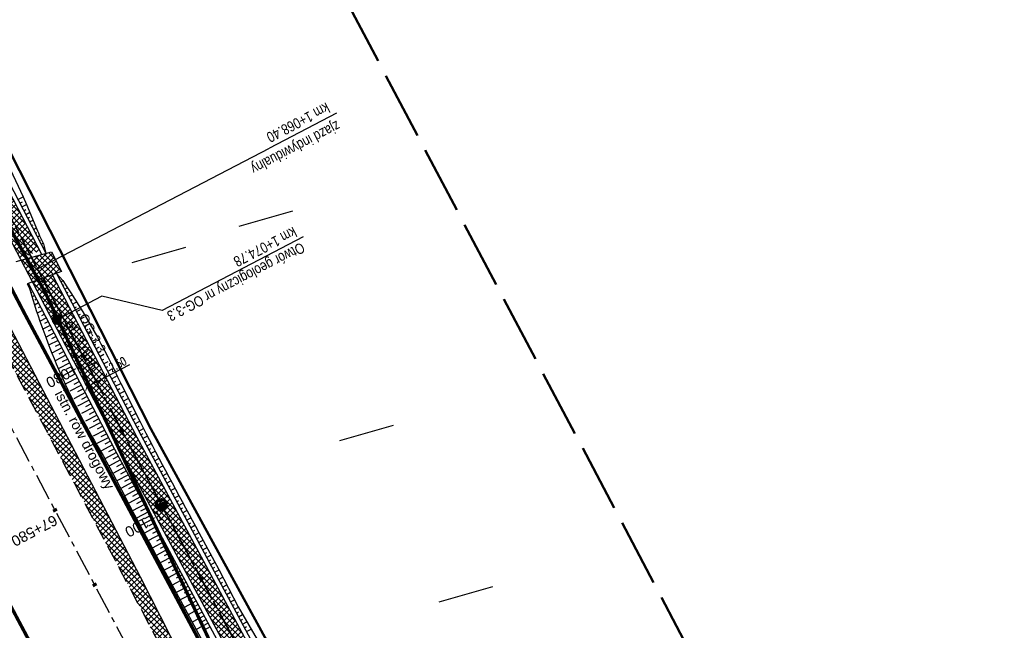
# Model space of a CAD drawing. Header units: metres. Extents: x 7529615 to 7533751, y 5721195 to 5727898.
# Tile 116 of 138: x 7530215 to 7530332, y 5726811 to 5726883. Entities that reach past the tile are written whole.
import ezdxf

# ---------------------------------------------------------------- set-up
doc = ezdxf.new("R2010")
doc.units = ezdxf.units.M
doc.header["$PDMODE"] = 1
doc.header["$PDSIZE"] = 0.3
for name, pattern in [('CENTER', [50.8, 31.75, -6.35, 6.35, -6.35]), ('CENTER2', [28.575, 19.05, -3.175, 3.175, -3.175]), ('HIDDEN', [9.525, 6.35, -3.175]), ('L_0_09', [2.5, 2, -0.5])]:
    doc.linetypes.add(name, pattern=pattern)
for name, color, linetype in [('C-DROGI-SYTUACJA-ETYKIETY', 7, 'Continuous'), ('D-hatch-pobocza', 131, 'Continuous'), ('D-hatch-zjazdy-BA', 244, 'Continuous'), ('D-otw-geotechniczne', 4, 'Continuous'), ('D-pobocza', 60, 'Continuous'), ('D-rowy', 160, 'Continuous'), ('D-skarpa', 2, 'Continuous'), ('D-skarpa-kreskowanie', 2, 'Continuous'), ('D-wymiary', 1, 'Continuous')]:
    doc.layers.add(name, color=color, linetype=linetype)
for name, color, linetype, lineweight, true_color in [('D-hatch-ciag-pieszo-rowerowy', 7, 'Continuous', 13, 0xff9f80), ('D-linia-podzialowa-ZRID', 7, 'Continuous', 50, 0x40ff00), ('D-podzialy-dzialek-etap-III', 7, 'Continuous', 30, 0xff0040), ('zakres-mdcp', 7, 'L_0_09', 50, 0xff05ff)]:
    doc.layers.add(name, color=color, linetype=linetype, lineweight=lineweight, true_color=true_color)
for name, color, linetype, lineweight in [('D-krawędzie', 3, 'Continuous', 30), ('D-obrzeża', 2, 'Continuous', 30), ('D-opisy', 2, 'Continuous', 30), ('D-otw-geotechniczne-opis', 7, 'Continuous', 30), ('D-oś', 2, 'CENTER', 30), ('D-pas-drogowy', 7, 'HIDDEN', 50), ('D-zjazdy', 202, 'Continuous', 30), ('D-zjazdy-opis', 202, 'Continuous', 30)]:
    doc.layers.add(name, color=color, linetype=linetype, lineweight=lineweight)
doc.layers.add('poprzeczki', color=7, linetype='Continuous', true_color=0x0000c7)
doc.styles.add('2mm08', font='arial.ttf', dxfattribs={"width": 0.8})
doc.styles.add('ARIAL', font='arial.ttf', dxfattribs={"height": 1})
doc.styles.add('DIMTEXT', font='simplex.shx', dxfattribs={"width": 0.7})
doc.styles.get("Standard").update_dxf_attribs({"font": 'arial.ttf'})
doc.dimstyles.new('500', dxfattribs={"dimtxt": 1, "dimasz": 0.7, "dimexe": 0.2, "dimexo": 0.5, "dimgap": 0.2, "dimtad": 1, "dimrnd": 0.005, "dimzin": 0, "dimdsep": 46, "dimtxsty": 'DIMTEXT', "dimblk": 'ARCHTICK', "dimcen": 0, "dimclrd": 256, "dimclre": 256, "dimclrt": 2, "dimadec": 5, "dimazin": 0, "dimtfac": 1, "dimtofl": 0, "dimtmove": 0, "dimatfit": 3, "dimfxl": 1, "dimtolj": 1, "dimtzin": 0, "dimlwd": -1, "dimlwe": -1, "dimarcsym": 0})
pattern_1 = [(45, (0.87658, 0.48407), (-0.33675960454, 0.33675960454), []), (135, (0.87658, 0.48407), (-0.33675960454, -0.33675960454), [])]

# ---------------------------------------------------------------- blocks, each defined once
blk = doc.blocks.new('AeccTickLine')
at = {"color": 0, "linetype": 'ByBlock', "lineweight": -2}
blk.add_line((0, 1), (0, -1), dxfattribs=at)
blk = doc.blocks.new('_ArchTick')
at = {"color": 0, "linetype": 'ByBlock', "const_width": 0.15}
blk.add_lwpolyline([(-0.5, -0.5), (0.5, 0.5)], dxfattribs=at)
blk = doc.blocks.new('*D107')
at = {"layer": 'D-wymiary', "linetype": 'ByBlock', "transparency": 16777216}
for p, q in [((7530225.26, 5726840.66), (7530228.13, 5726842.16)), ((7530223.04, 5726839.51), (7530225.26, 5726840.66)), ((7530225.03, 5726841.11), (7530225.17, 5726840.84)), ((7530222.81, 5726839.95), (7530222.95, 5726839.69))]:
    blk.add_line(p, q, dxfattribs=at)
at = {"layer": 'Defpoints', "color": 0, "linetype": 'ByBlock', "lineweight": 30, "transparency": 16777216}
for p in [(7530225.26, 5726840.66), (7530225.26, 5726840.66), (7530223.04, 5726839.51)]:
    blk.add_point(p, dxfattribs=at)
at = {"layer": 'D-wymiary', "linetype": 'ByBlock', "transparency": 16777216, "xscale": 0.6999999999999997, "yscale": 0.6999999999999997, "zscale": 0.6999999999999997}
for p, rotation in [((7530225.26, 5726840.66), 27.51282421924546), ((7530223.04, 5726839.51), 207.5128242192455)]:
    blk.add_blockref('_ArchTick', p, dxfattribs=dict(at, rotation=rotation))
at = {"layer": 'D-wymiary', "color": 2, "linetype": 'ByBlock', "transparency": 16777216, "insert": (7530226.68, 5726842.19), "char_height": 1, "attachment_point": 5, "rotation": 27.5128, "style": 'DIMTEXT'}
blk.add_mtext('\\A1;2.50', dxfattribs=at)
blk = doc.blocks.new('kilometraz')
at = {"linetype": 'ByBlock', "lineweight": -2}
blk.add_hatch(color=0, dxfattribs=at).paths.add_polyline_path([(0, -0.28125, 0.41421356), (0.28125, 0, 0.41421356), (0, 0.28125)])
at = {"color": 0, "linetype": 'ByBlock', "lineweight": -2}
blk.add_line((0, 0.28125), (0, -0.28125), dxfattribs=at)
blk.add_circle((0, 0), 0.28125, dxfattribs=at)
blk = doc.blocks.new('otwor')
at = {"layer": 'D-otw-geotechniczne', "lineweight": 25}
h = blk.add_hatch(color=256, dxfattribs=at)
edge = h.paths.add_edge_path()
edge.add_arc((0, 0), 1.16, 0, 360)
blk.add_circle((0, 0), 1.16, dxfattribs=at)

msp = doc.modelspace()

# ---------------------------------------------------------------- hatches: boundary and pattern name
at = {"layer": 'D-hatch-ciag-pieszo-rowerowy'}
h = msp.add_hatch(dxfattribs=at)
h.set_pattern_fill('ANSI37', color=256, scale=0.15, style=0)
h.set_pattern_definition(pattern_1)
h.paths.add_polyline_path([(7530123.559, 5727032.047), (7530121.363, 5727030.852), (7530132.878, 5727009.502), (7530158.916, 5726960.858), (7530182.683, 5726916.746), (7530203.558, 5726876.949), (7530215.075, 5726854.837), (7530217.477, 5726855.639), (7530205.774, 5726878.107), (7530184.89, 5726917.92), (7530161.118, 5726962.041), (7530135.081, 5727010.685)])
h = msp.add_hatch(dxfattribs=at)
h.set_pattern_fill('ANSI37', color=256, scale=0.15, style=0)
h.set_pattern_definition(pattern_1)
h.paths.add_polyline_path([(7530218.952, 5726852.807), (7530216.575, 5726851.959), (7530226.804, 5726832.32), (7530255.071, 5726779.69), (7530257.273, 5726780.873), (7530229.014, 5726833.489)])
at = {"layer": 'D-hatch-pobocza'}
h = msp.add_hatch(dxfattribs=at)
h.set_pattern_fill('ANSI37', color=256, scale=0.15, style=0)
h.set_pattern_definition([(45, (0, 0), (-0.33675960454, 0.33675960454), []), (135, (0, 0), (-0.33675960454, -0.33675960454), [])])
h.paths.add_polyline_path([(7530229.37, 5726816.95), (7530212.464, 5726849.277), (7530211.151, 5726847.666), (7530247.82, 5726778.438), (7530251.181, 5726772.19), (7530252.58, 5726772.943), (7530252.44, 5726773.19), (7530240.1, 5726795.81)])
at = {"layer": 'D-hatch-zjazdy-BA'}
h = msp.add_hatch(dxfattribs=at)
h.set_pattern_fill('ANSI37', color=256, scale=0.15, style=0)
h.set_pattern_definition(pattern_1)
h.paths.add_polyline_path([(7530218.819, 5726855.542), (7530215.223, 5726854.554), (7530216.575, 5726851.959), (7530220.029, 5726853.192)])

# ---------------------------------------------------------------- linework, layer by layer
at = {"layer": 'D-krawędzie', "linetype": 'HIDDEN', "ltscale": 0.3}
msp.add_lwpolyline([(7530204.081, 5726861.013), (7530247.82, 5726778.438), (7530252.22, 5726770.26), (7530259.735, 5726756.9), (7530263.782, 5726749.287), (7530270.196, 5726737.096), (7530272.433, 5726732.819), (7530276.009, 5726725.598), (7530279.7, 5726718.02), (7530284.501, 5726708.94), (7530291.376, 5726695.94), (7530296.046, 5726687.107), (7530304.464, 5726671.187), (7530316.604, 5726648.181), (7530333.058, 5726617.014), (7530350.004, 5726585.006)], dxfattribs=at)
at = {"layer": 'D-linia-podzialowa-ZRID', "color": 12, "ltscale": 15, "true_color": 0xc70000}
msp.add_lwpolyline([(7530207.821, 5726879.335), (7530230.626, 5726834.519), (7530262.288, 5726776.618), (7530277.51, 5726760.213), (7530286.037, 5726744.107), (7530288.097, 5726735.884), (7530290.394, 5726725.047), (7530296.177, 5726713.583), (7530302.726, 5726701.182), (7530325.685, 5726657.466), (7530343.244, 5726623.649), (7530360.23, 5726591.747)], dxfattribs=at)
at = {"layer": 'D-obrzeża'}
for points in [[(7530255.071, 5726779.69), (7530226.804, 5726832.32), (7530203.558, 5726876.949), (7530182.683, 5726916.746), (7530158.916, 5726960.858), (7530132.878, 5727009.502), (7530118.344, 5727036.45), (7530087.65, 5727092.412), (7530086.699, 5727094.242), (7530065.478, 5727135.027), (7530047.847, 5727168.299), (7530029.507, 5727202.986), (7530013.813, 5727232.534), (7529993.681, 5727270.865)], [(7530217.689, 5726855.232), (7530205.774, 5726878.107), (7530184.89, 5726917.92), (7530161.118, 5726962.041), (7530135.081, 5727010.685), (7530120.54, 5727037.644), (7530099.718, 5727075.608)], [(7530257.273, 5726780.873), (7530229.014, 5726833.489), (7530218.952, 5726852.807)]]:
    msp.add_lwpolyline(points, dxfattribs=at)
at = {"layer": 'D-otw-geotechniczne-opis', "linetype": 'ByBlock', "lineweight": 30}
msp.add_lwpolyline([(7530248.7, 5726857.312), (7530231.957, 5726848.591), (7530224.792, 5726850.261), (7530219.452, 5726847.479)], dxfattribs=at)
at = {"layer": 'D-oś', "ltscale": 0.03}
msp.add_lwpolyline([(7529994.785, 5727271.452), (7530014.919, 5727233.118), (7530030.611, 5727203.571), (7530048.952, 5727168.884), (7530066.584, 5727135.609), (7530088.792, 5727092.929), (7530119.442, 5727037.047), (7530133.98, 5727010.094), (7530160.017, 5726961.45), (7530183.787, 5726917.333), (7530204.666, 5726877.528), (7530227.909, 5726832.904), (7530259.102, 5726774.826, 0.063585), (7530264.989, 5726766.578), (7530268.47, 5726762.818, -0.065084), (7530272.969, 5726756.475), (7530281.424, 5726740.504, -0.065084), (7530284.142, 5726733.217), (7530284.891, 5726729.972, 0.0644627), (7530289.362, 5726717.937), (7530322.484, 5726654.998)], format="xyb", dxfattribs=at)
at = {"layer": 'D-oś', "linetype": 'CENTER2', "lineweight": 35, "ltscale": 0.2}
msp.add_lwpolyline([(7530204.666, 5726877.528), (7530227.909, 5726832.904), (7530259.102, 5726774.826, 0.063585), (7530264.989, 5726766.578), (7530268.47, 5726762.818, -0.065084), (7530272.969, 5726756.475), (7530281.424, 5726740.504, -0.065084), (7530284.142, 5726733.217), (7530284.891, 5726729.972, 0.0644627), (7530289.362, 5726717.937), (7530322.484, 5726654.998), (7530339.922, 5726621.886), (7530356.842, 5726589.483)], format="xyb", dxfattribs=at)
at = {"layer": 'D-oś', "ltscale": 0.1}
msp.add_lwpolyline([(7530329.964, 5726615.378), (7530313.508, 5726646.548), (7530301.37, 5726669.551), (7530292.952, 5726685.471), (7530288.281, 5726694.304), (7530281.407, 5726707.304), (7530276.579, 5726716.435), (7530272.867, 5726724.055), (7530269.314, 5726731.231), (7530267.097, 5726735.47), (7530260.688, 5726747.65), (7530256.664, 5726755.22), (7530249.153, 5726768.573), (7530244.732, 5726776.79), (7530200.988, 5726859.376)], dxfattribs=at)
at = {"layer": 'D-pas-drogowy', "ltscale": 0.2, "flags": 128}
msp.add_lwpolyline([(7531633.019, 5724182.834, 0.4, 0.4, 0), (7531617.559, 5724211.608, 0.4, 0.4, 0), (7531566.784, 5724302.736, 0.4, 0.4, 0), (7531538.419, 5724356.47, 0.4, 0.4, 0), (7531526.32, 5724379.39, 0.4, 0.4, 0), (7531516.102, 5724393.607, 0.4, 0.4, 0.0014851), (7531513.78, 5724396.838, 0.4, 0.4, 0), (7531501.87, 5724413.41, 0.4, 0.4, 0), (7531474.926, 5724464.508, 0.4, 0.4, 0), (7531446.2, 5724518.992, 0.4, 0.4, 0), (7531424.962, 5724559.262, 0.4, 0.4, 0), (7531398.444, 5724609.566, 0.4, 0.4, 0), (7531379.647, 5724645.216, 0.4, 0.4, 0), (7531365.23, 5724672.56, 0.4, 0.4, 0), (7531341.306, 5724717.915, 0.4, 0.4, 0), (7531312.9, 5724771.789, 0.4, 0.4, 0), (7531292.591, 5724810.307, 0.4, 0.4, 0), (7531259.392, 5724873.271, 0.4, 0.4, 0), (7531233.74, 5724921.923, 0.4, 0.4, 0), (7531203.073, 5724980.092, 0.4, 0.4, 0), (7531173.471, 5725036.225, 0.4, 0.4, 0), (7531168.27, 5725046.09, 0.4, 0.4, 0), (7531172.29, 5725062.58, 0.4, 0.4, 0), (7531166.31, 5725074.58, 0.4, 0.4, 0), (7531150.32, 5725079.6, 0.4, 0.4, 0), (7531141.5, 5725096.43, 0.4, 0.4, 0), (7531109.312, 5725157.814, 0.4, 0.4, 0), (7531086.641, 5725201.048, 0.4, 0.4, 0), (7531059.198, 5725253.384, 0.4, 0.4, 0), (7531028.207, 5725312.489, 0.4, 0.4, 0), (7530999.105, 5725367.99, 0.4, 0.4, 0), (7530956.248, 5725449.725, 0.4, 0.4, 0), (7530924.398, 5725510.464, 0.4, 0.4, 0), (7530897.51, 5725561.74, 0.4, 0.4, 0), (7530894.46, 5725566.14, 0.4, 0.4, 0), (7530892.16, 5725570.49, 0.4, 0.4, 0), (7530869.363, 5725613.307, 0.4, 0.4, 0), (7530861.694, 5725627.705, 0.4, 0.4, 0), (7530852.74, 5725644.52, 0.4, 0.4, 0), (7530831.51, 5725684.2, 0.4, 0.4, 0), (7530811.13, 5725722.52, 0.4, 0.4, 0), (7530792.348, 5725757.941, 0.4, 0.4, 0), (7530768.03, 5725803.8, 0.4, 0.4, 0), (7530748.769, 5725840.179, 0.4, 0.4, 0), (7530727.7, 5725879.97, 0.4, 0.4, 0), (7530712.098, 5725909.545, 0.4, 0.4, 0), (7530693.644, 5725944.645, 0.4, 0.4, 0), (7530665.702, 5725997.539, 0.4, 0.4, 0), (7530641.76, 5726042.88, 0.4, 0.4, 0), (7530616.5, 5726091.48, 0.4, 0.4, 0), (7530604.628, 5726114.32, 0.4, 0.4, -0.0077628), (7530602.5, 5726118.43, 0.4, 0.4, 0), (7530603.992, 5726123.395, 0.4, 0.4, 0), (7530606.53, 5726131.84, 0.4, 0.4, 0), (7530603.27, 5726136.83, 0.4, 0.4, 0), (7530593.776, 5726151.369, 0.4, 0.4, 0), (7530590.203, 5726156.84, 0.4, 0.4, 0), (7530583.3, 5726167.41, 0.4, 0.4, 0), (7530580.578, 5726170.428, 0.4, 0.4, 0), (7530575.85, 5726175.67, 0.4, 0.4, 0), (7530569.01, 5726186.66, 0.4, 0.4, 0), (7530562.555, 5726199.189, 0.4, 0.4, 0), (7530555.67, 5726211.39, 0.4, 0.4, 0), (7530548.29, 5726224.23, 0.4, 0.4, 0), (7530540.58, 5726237.71, 0.4, 0.4, 0), (7530532.68, 5726252.65, 0.4, 0.4, 0), (7530524.06, 5726269.35, 0.4, 0.4, 0), (7530502.82, 5726309.91, 0.4, 0.4, 0), (7530488.83, 5726336.63, 0.4, 0.4, 0), (7530466.03, 5726380.16, 0.4, 0.4, 0), (7530438.47, 5726432.77, 0.4, 0.4, 0), (7530424.53, 5726459.09, 0.4, 0.4, 0), (7530401.63, 5726502.97, 0.4, 0.4, 0), (7530383.38, 5726538.06, 0.4, 0.4, 0), (7530353.97, 5726593.52, 0.4, 0.4, 0), (7530338.47, 5726622.74, 0.4, 0.4, 0), (7530322.01, 5726653.88, 0.4, 0.4, 0), (7530297.54, 5726700.33, 0.4, 0.4, 0), (7530287.38, 5726719.6, 0.4, 0.4, 0), (7530285.95, 5726722.316, 0.4, 0.4, 0), (7530280.26, 5726733.12, 0.4, 0.4, 0), (7530266.73, 5726758.74, 0.4, 0.4, 0), (7530260.42, 5726770.47, 0.4, 0.4, 0), (7530253.25, 5726783.82, 0.4, 0.4, 0), (7530244.95, 5726799.33, 0.4, 0.4, 0), (7530239.39, 5726808.49, 0.4, 0.4, 0), (7530238.29, 5726807.9, 0.4, 0.4, 0), (7530218.11, 5726850.67, 0.4, 0.4, 0), (7530175.907, 5726928.168, 0.4, 0.4, 0), (7530096.68, 5727076.15, 0.4, 0.4, 0), (7530094.68, 5727079.89, 0.4, 0.4, 0), (7530064.597, 5727135.523, 0.4, 0.4, 0), (7530046.731, 5727168.892, 0.4, 0.4, 0), (7530025.803, 5727208.461, 0.4, 0.4, 0), (7530012.847, 5727232.979, 0.4, 0.4, 0), (7529994.15, 5727268.45, 0.4, 0.4, 0), (7529981.671, 5727291.93, 0.4, 0.4, 0), (7529949.89, 5727351.73, 0.4, 0.4, 0), (7529924.75, 5727399.03, 0.4, 0.4, 0), (7529915.516, 5727417.1, 0.4, 0.4, 0), (7529885.83, 5727475.19, 0.4, 0.4, 0), (7529862.56, 5727519.97, 0.4, 0.4, 0), (7529852.985, 5727538.191, 0.4, 0.4, 0), (7529836.513, 5727569.511, 0.4, 0.4, 0), (7529815.369, 5727609.141, 0.4, 0.4, 0), (7529792.795, 5727651.247, 0.4, 0.4, 0), (7529774.199, 5727685.858, 0.4, 0.4, 0), (7529746.966, 5727736.059, 0.4, 0.4, 0), (7529733.92, 5727757.62, 0.4, 0.4, 0), (7529708.607, 5727806.389, 0.4, 0.4, 0), (7529688.492, 5727796.345, 0.4, 0.4, 0), (7529723.55, 5727729.88, 0.4, 0.4, 0), (7529725.42, 5727730.2, 0.4, 0.4, 0), (7529735.38, 5727711.28, 0.4, 0.4, 0), (7529739.21, 5727707.77, 0.4, 0.4, 0), (7529753.31, 5727681.13, 0.4, 0.4, 0), (7529755.178, 5727682.114, 0.4, 0.4, 0), (7529792.102, 5727611.923, 0.4, 0.4, 0), (7529811.741, 5727574.662, 0.4, 0.4, 0), (7529835.194, 5727530.193, 0.4, 0.4, 0), (7529857.56, 5727487.787, 0.4, 0.4, 0), (7529875.155, 5727454.426, 0.4, 0.4, 0), (7529890.63, 5727425.131, 0.4, 0.4, 0), (7529900.671, 5727406.159, 0.4, 0.4, 0), (7529953.284, 5727306.747, 0.4, 0.4, 0), (7529983.208, 5727250.207, 0.4, 0.4, 0), (7530015.379, 5727189.42, 0.4, 0.4, 0), (7530062.319, 5727099.625, 0.4, 0.4, 0), (7530100.06, 5727027.16, 0.4, 0.4, 0), (7530105.06, 5727018.32, 0.4, 0.4, 0), (7530143.175, 5726945.066, 0.4, 0.4, 0), (7530170.547, 5726892.961, 0.4, 0.4, 0), (7530195.92, 5726850.75, 0.4, 0.4, 0), (7530194.71, 5726849.15, 0.4, 0.4, 0), (7530197.22, 5726845.06, 0.4, 0.4, 0), (7530254.03, 5726738.21, 0.4, 0.4, 0), (7530261.371, 5726724.163, 0.4, 0.4, 0), (7530281.54, 5726685.57, 0.4, 0.4, 0), (7530289.214, 5726671.967, 0.4, 0.4, 0), (7530300.51, 5726651.778, 0.4, 0.4, 0), (7530303.939, 5726645.168, 0.4, 0.4, 0), (7530334.708, 5726583.665, 0.4, 0.4, 0), (7530397.759, 5726458.5, 0.4, 0.4, 0), (7530450.41, 5726357.28, 0.4, 0.4, 0), (7530482.4, 5726303.41, 0.4, 0.4, 0), (7530483.688, 5726301.003, 0.4, 0.4, 0), (7530491.35, 5726283.94, 0.4, 0.4, 0), (7530512.67, 5726243.78, 0.4, 0.4, 0), (7530529.43, 5726209.46, 0.4, 0.4, 0), (7530571.29, 5726130.56, 0.4, 0.4, 0), (7530581.28, 5726107.21, 0.4, 0.4, 0), (7530591.16, 5726088.44, 0.4, 0.4, 0), (7530597.42, 5726080.68, 0.4, 0.4, 0), (7530607.21, 5726063.51, 0.4, 0.4, 0), (7530610.82, 5726061.93, 0.4, 0.4, 0), (7530634.935, 5726016.147, 0.4, 0.4, 0), (7530642.914, 5726001.078, 0.4, 0.4, 0), (7530695.12, 5725902.09, 0.4, 0.4, 0), (7530708.718, 5725876.303, 0.4, 0.4, 0), (7530755.54, 5725787.51, 0.4, 0.4, 0), (7530802.56, 5725694.925, 0.4, 0.4, 0), (7530840.085, 5725624.059, 0.4, 0.4, 0), (7530865.243, 5725577.494, 0.4, 0.4, 0), (7530914.557, 5725484.684, 0.4, 0.4, 0), (7530964.182, 5725390.836, 0.4, 0.4, 0), (7531008.007, 5725307.954, 0.4, 0.4, 0), (7531059.253, 5725211.041, 0.4, 0.4, 0), (7531127.66, 5725081.67, 0.4, 0.4, 0), (7531345.12, 5724669.94, 0.4, 0.4, 0), (7531388.464, 5724586.93, 0.4, 0.4, 0), (7531412.35, 5724541.183, 0.4, 0.4, 0), (7531482.09, 5724407.62, 0.4, 0.4, 0), (7531504.02, 5724366.79, 0.4, 0.4, 0), (7531519.374, 5724337.52, 0.4, 0.4, 0), (7531563.749, 5724252.932, 0.4, 0.4, 0), (7531602.175, 5724179.681, 0.4, 0.4, 0), (7531619.177, 5724147.204, 0.4, 0.4, 0), (7531625.038, 5724135.635, 0.4, 0.4, 0), (7531656.796, 5724073.316, 0.4, 0.4, 0), (7531675.12, 5724037.36, 0.4, 0.4, 0), (7531682.71, 5724022.92, 0.4, 0.4, 0), (7531705.565, 5723979.811, 0.4, 0.4, 0), (7531736.606, 5723921.262, 0.4, 0.4, 0), (7531750.46, 5723895.13, 0.4, 0.4, 0), (7531740.77, 5723886.56, 0.4, 0.4, 0), (7531732.86, 5723885, 0.4, 0.4, 0), (7531722.18, 5723887.77, 0.4, 0.4, 0), (7531729.87, 5723862.17, 0.4, 0.4, 0), (7531742.92, 5723861.93, 0.4, 0.4, 0), (7531763.71, 5723859.52, 0.4, 0.4, 0), (7531768.42, 5723854.12, 0.4, 0.4, 0), (7531787.42, 5723817.97, 0.4, 0.4, 0), (7531795.57, 5723809.82, 0.4, 0.4, 0), (7531816.347, 5723819.85, 0.4, 0.4, 0), (7531816.347, 5723819.85, 0.4, 0.4, 0), (7531805.06, 5723843.23, 0.4, 0.4, 0), (7531803.61, 5723886.23, 0.4, 0.4, 0), (7531803.61, 5723886.23, 0.4, 0.4, 0), (7531780.08, 5723929.25, 0.4, 0.4, 0), (7531758.69, 5723936.76, 0.4, 0.4, 0), (7531749.359, 5723946.412, 0.4, 0.4, 0), (7531742.71, 5723953.29, 0.4, 0.4, 0), (7531735.177, 5723967.878, 0.4, 0.4, 0), (7531722.37, 5723992.68, 0.4, 0.4, 0), (7531705.042, 5724030.886, 0.4, 0.4, 0), (7531699.47, 5724043.17, 0.4, 0.4, 0), (7531692.69, 5724058.11, 0.4, 0.4, 0), (7531679.672, 5724084.017, 0.4, 0.4, 0), (7531674.55, 5724094.21, 0.4, 0.4, 0), (7531666.633, 5724114.003, 0.4, 0.4, 0), (7531649, 5724153.82, 0.4, 0.4, 0), (7531641.49, 5724149.34, 0.4, 0.4, 0), (7531626.04, 5724179.34, 0.4, 0.4, 0), (7531633.03, 5724182.84, 0, 0, 0)], format="xyseb", dxfattribs=at)
at = {"layer": 'D-pobocza'}
for points in [[(7529998.605, 5727267.942), (7530016.466, 5727233.935), (7530032.157, 5727204.391), (7530050.498, 5727169.703), (7530068.134, 5727136.422), (7530090.335, 5727093.754), (7530120.98, 5727037.883), (7530135.521, 5727010.922), (7530161.559, 5726962.278), (7530185.332, 5726918.154), (7530206.217, 5726878.339), (7530218.182, 5726855.367)], [(7530219.427, 5726852.977), (7530229.456, 5726833.723), (7530257.714, 5726781.11)], [(7530254.63, 5726779.453), (7530226.362, 5726832.086), (7530216.099, 5726851.789)], [(7530212.464, 5726849.277), (7530229.37, 5726816.95), (7530240.1, 5726795.81), (7530252.44, 5726773.19), (7530252.58, 5726772.943), (7530251.181, 5726772.19)]]:
    msp.add_lwpolyline(points, dxfattribs=at)
at = {"layer": 'D-podzialy-dzialek-etap-III'}
for points in [[(7530241.095, 5726858.587), (7530247.454, 5726860.387)], [(7530228.397, 5726854.277), (7530234.756, 5726856.077)], [(7530253.034, 5726833.152), (7530259.393, 5726834.952)], [(7530264.82, 5726814.003), (7530271.179, 5726815.803)]]:
    msp.add_lwpolyline(points, dxfattribs=at)
at = {"layer": 'D-rowy', "linetype": 'HIDDEN', "ltscale": 0.1, "const_width": 0.4, "flags": 128}
msp.add_lwpolyline([(7530267.205, 5726753.582), (7530262.982, 5726761.264), (7530254.918, 5726774.309), (7530242.345, 5726798.174), (7530215.738, 5726848.033), (7530210.965, 5726857.162)], dxfattribs=at)
at = {"layer": 'D-skarpa', "linetype": 'Continuous'}
for points in [[(7530215.948, 5726851.735), (7530216.215, 5726851.185, 0.0649792), (7530224.959, 5726831.368, -0.0000261), (7530231.252, 5726819.507), (7530233.618, 5726815.102), (7530238.381, 5726806.309)], [(7530219.427, 5726852.977), (7530220.183, 5726852.12, -0.0406888), (7530227.044, 5726839.912), (7530229.3, 5726835.45), (7530230.024, 5726834.006, 0.0039738), (7530236.321, 5726822.229), (7530238.696, 5726817.829), (7530240.99, 5726813.386), (7530243.491, 5726809.054), (7530257.183, 5726784.005), (7530257.316, 5726783.763), (7530257.886, 5726782.731), (7530260.347, 5726778.378), (7530261.664, 5726776.201, 0.0194162), (7530265.948, 5726770.821), (7530267.708, 5726769.096), (7530271.462, 5726765.589), (7530273.204, 5726763.82), (7530274.52, 5726762.299), (7530275.555, 5726760.657), (7530276.653, 5726758.557), (7530276.653, 5726758.557)]]:
    msp.add_lwpolyline(points, format="xyb", dxfattribs=at)
msp.add_lwpolyline([(7530213.349, 5726866.605), (7530215.465, 5726862.07), (7530215.875, 5726861.169), (7530217.183, 5726858.032), (7530217.286, 5726857.774), (7530217.415, 5726857.448), (7530217.896, 5726856.489), (7530218.182, 5726855.367)], dxfattribs=at)
at = {"layer": 'D-skarpa-kreskowanie', "linetype": 'Continuous'}
for p, q in [((7530214.858, 5726861.749, 107.737), (7530215.467, 5726862.066, 107.279)), ((7530215.089, 5726861.306, 107.742), (7530215.382, 5726861.458, 107.522)), ((7530215.32, 5726860.862, 107.748), (7530215.882, 5726861.155, 107.326)), ((7530215.551, 5726860.419, 107.751), (7530215.813, 5726860.555, 107.554)), ((7530215.782, 5726859.975, 107.753), (7530216.268, 5726860.228, 107.388)), ((7530216.013, 5726859.532, 107.756), (7530216.237, 5726859.648, 107.588)), ((7530216.244, 5726859.088, 107.759), (7530216.654, 5726859.302, 107.451)), ((7530216.475, 5726858.645, 107.762), (7530216.661, 5726858.742, 107.622)), ((7530216.706, 5726858.201, 107.765), (7530217.04, 5726858.376, 107.513)), ((7530216.937, 5726857.758, 107.767), (7530217.084, 5726857.835, 107.656)), ((7530217.168, 5726857.314, 107.766), (7530217.417, 5726857.444, 107.579)), ((7530217.399, 5726856.871, 107.766), (7530217.52, 5726856.934, 107.675)), ((7530217.63, 5726856.428, 107.765), (7530217.865, 5726856.55, 107.588)), ((7530217.861, 5726855.984, 107.765), (7530217.975, 5726856.044, 107.679)), ((7530219.708, 5726852.436, 107.761), (7530219.814, 5726852.492, 107.682)), ((7530219.939, 5726851.993, 107.761), (7530220.183, 5726852.12, 107.578)), ((7530216.009, 5726851.609, 107.736), (7530216.082, 5726851.646, 107.684)), ((7530216.224, 5726851.157, 107.744), (7530216.385, 5726851.241, 107.632)), ((7530220.17, 5726851.55, 107.76), (7530220.308, 5726851.621, 107.657)), ((7530220.401, 5726851.106, 107.76), (7530220.708, 5726851.266, 107.529)), ((7530216.375, 5726850.672, 107.661), (7530216.496, 5726850.734, 107.646)), ((7530216.847, 5726850.354, 107.631), (7530216.527, 5726850.187, 107.577)), ((7530217.078, 5726849.91, 107.63), (7530216.878, 5726849.806, 107.562)), ((7530220.632, 5726850.663, 107.759), (7530220.801, 5726850.751, 107.632)), ((7530220.863, 5726850.219, 107.759), (7530221.233, 5726850.412, 107.481)), ((7530221.094, 5726849.776, 107.759), (7530221.295, 5726849.88, 107.608)), ((7530217.309, 5726849.467, 107.63), (7530216.829, 5726849.217, 107.409)), ((7530217.54, 5726849.023, 107.629), (7530217.26, 5726848.878, 107.477)), ((7530221.325, 5726849.332, 107.758), (7530221.758, 5726849.558, 107.433)), ((7530221.556, 5726848.889, 107.758), (7530221.788, 5726849.01, 107.583)), ((7530221.787, 5726848.445, 107.757), (7530222.283, 5726848.704, 107.384)), ((7530217.771, 5726848.58, 107.629), (7530217.132, 5726848.247, 107.242)), ((7530218.233, 5726847.693, 107.628), (7530217.435, 5726847.277, 107.074)), ((7530218.002, 5726848.136, 107.629), (7530217.643, 5726847.949, 107.393)), ((7530222.018, 5726848.002, 107.757), (7530222.264, 5726848.13, 107.572)), ((7530222.249, 5726847.558, 107.756), (7530222.736, 5726847.812, 107.39)), ((7530218.695, 5726846.806, 107.627), (7530217.74, 5726846.309, 106.909)), ((7530218.464, 5726847.249, 107.628), (7530218.025, 5726847.021, 107.309)), ((7530218.926, 5726846.363, 107.627), (7530218.428, 5726846.103, 107.252)), ((7530222.48, 5726847.115, 107.756), (7530222.721, 5726847.241, 107.574)), ((7530222.711, 5726846.672, 107.755), (7530223.189, 5726846.92, 107.396)), ((7530222.942, 5726846.228, 107.755), (7530223.179, 5726846.351, 107.577)), ((7530219.157, 5726845.919, 107.626), (7530218.119, 5726845.379, 106.847)), ((7530219.388, 5726845.476, 107.626), (7530218.848, 5726845.195, 107.22)), ((7530223.173, 5726845.785, 107.754), (7530223.642, 5726846.029, 107.402)), ((7530223.404, 5726845.341, 107.754), (7530223.636, 5726845.462, 107.579)), ((7530223.635, 5726844.898, 107.754), (7530224.095, 5726845.137, 107.408)), ((7530219.619, 5726845.032, 107.625), (7530218.499, 5726844.449, 106.784)), ((7530220.081, 5726844.145, 107.624), (7530218.879, 5726843.519, 106.721)), ((7530219.85, 5726844.589, 107.625), (7530219.269, 5726844.286, 107.189)), ((7530223.866, 5726844.454, 107.753), (7530224.094, 5726844.573, 107.582)), ((7530224.097, 5726844.011, 107.753), (7530224.548, 5726844.246, 107.413)), ((7530220.542, 5726843.258, 107.623), (7530219.258, 5726842.589, 106.658)), ((7530220.311, 5726843.702, 107.624), (7530219.69, 5726843.378, 107.157)), ((7530220.773, 5726842.815, 107.623), (7530220.111, 5726842.47, 107.125)), ((7530224.328, 5726843.567, 107.752), (7530224.563, 5726843.69, 107.575)), ((7530224.559, 5726843.124, 107.752), (7530225.048, 5726843.379, 107.384)), ((7530224.79, 5726842.68, 107.751), (7530225.044, 5726842.813, 107.56)), ((7530221.004, 5726842.371, 107.623), (7530219.64, 5726841.661, 106.597)), ((7530221.235, 5726841.928, 107.622), (7530220.553, 5726841.572, 107.109)), ((7530225.021, 5726842.237, 107.751), (7530225.547, 5726842.511, 107.355)), ((7530225.252, 5726841.794, 107.75), (7530225.524, 5726841.936, 107.545)), ((7530225.483, 5726841.35, 107.75), (7530226.047, 5726841.644, 107.326)), ((7530221.466, 5726841.485, 107.622), (7530220.099, 5726840.772, 106.594)), ((7530221.928, 5726840.598, 107.621), (7530220.558, 5726839.884, 106.591)), ((7530221.697, 5726841.041, 107.621), (7530221.013, 5726840.685, 107.107)), ((7530225.714, 5726840.907, 107.749), (7530226.005, 5726841.058, 107.53)), ((7530225.945, 5726840.463, 107.749), (7530226.546, 5726840.776, 107.297)), ((7530222.39, 5726839.711, 107.62), (7530221.017, 5726838.996, 106.588)), ((7530222.159, 5726840.154, 107.62), (7530221.474, 5726839.797, 107.105)), ((7530222.621, 5726839.267, 107.619), (7530221.934, 5726838.909, 107.103)), ((7530226.176, 5726840.02, 107.748), (7530226.486, 5726840.181, 107.515)), ((7530226.407, 5726839.576, 107.748), (7530227.045, 5726839.909, 107.268)), ((7530226.638, 5726839.133, 107.748), (7530226.954, 5726839.298, 107.509)), ((7530222.852, 5726838.824, 107.619), (7530221.476, 5726838.107, 106.585)), ((7530223.083, 5726838.38, 107.618), (7530222.395, 5726838.022, 107.101)), ((7530226.869, 5726838.689, 107.747), (7530227.497, 5726839.017, 107.275)), ((7530227.099, 5726838.246, 107.747), (7530227.411, 5726838.408, 107.513)), ((7530227.33, 5726837.802, 107.746), (7530227.948, 5726838.124, 107.282)), ((7530223.314, 5726837.937, 107.618), (7530221.936, 5726837.219, 106.582)), ((7530223.776, 5726837.05, 107.617), (7530222.395, 5726836.33, 106.579)), ((7530223.545, 5726837.493, 107.618), (7530222.855, 5726837.134, 107.099)), ((7530227.561, 5726837.359, 107.746), (7530227.867, 5726837.518, 107.516)), ((7530227.792, 5726836.916, 107.745), (7530228.399, 5726837.231, 107.289)), ((7530224.238, 5726836.163, 107.616), (7530222.854, 5726835.442, 106.575)), ((7530224.007, 5726836.607, 107.617), (7530223.316, 5726836.246, 107.097)), ((7530228.023, 5726836.472, 107.745), (7530228.324, 5726836.629, 107.519)), ((7530228.254, 5726836.029, 107.744), (7530228.85, 5726836.339, 107.296)), ((7530224.7, 5726835.276, 107.615), (7530223.313, 5726834.554, 106.572)), ((7530224.469, 5726835.72, 107.616), (7530223.776, 5726835.359, 107.095)), ((7530224.931, 5726834.833, 107.615), (7530224.237, 5726834.471, 107.093)), ((7530228.485, 5726835.585, 107.744), (7530228.781, 5726835.739, 107.522)), ((7530228.716, 5726835.142, 107.743), (7530229.301, 5726835.446, 107.304)), ((7530228.947, 5726834.698, 107.743), (7530229.236, 5726834.849, 107.526)), ((7530225.162, 5726834.389, 107.614), (7530223.772, 5726833.665, 106.569)), ((7530225.624, 5726833.502, 107.613), (7530224.231, 5726832.777, 106.566)), ((7530225.393, 5726833.946, 107.614), (7530224.697, 5726833.583, 107.091)), ((7530229.178, 5726834.255, 107.742), (7530229.75, 5726834.552, 107.313)), ((7530229.409, 5726833.811, 107.742), (7530229.692, 5726833.958, 107.53)), ((7530229.645, 5726833.37, 107.742), (7530230.199, 5726833.668, 107.322)), ((7530226.086, 5726832.615, 107.612), (7530224.69, 5726831.888, 106.563)), ((7530225.855, 5726833.059, 107.613), (7530225.158, 5726832.696, 107.089)), ((7530229.881, 5726832.93, 107.741), (7530230.155, 5726833.077, 107.534)), ((7530230.118, 5726832.489, 107.741), (7530230.658, 5726832.78, 107.332)), ((7530226.552, 5726831.731, 107.612), (7530225.163, 5726830.985, 106.56)), ((7530226.317, 5726832.172, 107.612), (7530225.618, 5726831.808, 107.087)), ((7530226.789, 5726831.291, 107.611), (7530226.094, 5726830.917, 107.085)), ((7530230.354, 5726832.049, 107.74), (7530230.621, 5726832.192, 107.538)), ((7530230.591, 5726831.608, 107.74), (7530231.118, 5726831.891, 107.341)), ((7530230.828, 5726831.168, 107.739), (7530231.088, 5726831.308, 107.542)), ((7530227.026, 5726830.85, 107.611), (7530225.634, 5726830.103, 106.558)), ((7530227.499, 5726829.969, 107.61), (7530226.106, 5726829.221, 106.555)), ((7530227.262, 5726830.41, 107.61), (7530226.566, 5726830.036, 107.083)), ((7530231.064, 5726830.727, 107.739), (7530231.578, 5726831.003, 107.35)), ((7530231.301, 5726830.287, 107.738), (7530231.556, 5726830.424, 107.545)), ((7530231.537, 5726829.846, 107.738), (7530232.044, 5726830.119, 107.354)), ((7530227.972, 5726829.088, 107.609), (7530226.577, 5726828.339, 106.553)), ((7530227.735, 5726829.529, 107.609), (7530227.038, 5726829.154, 107.082)), ((7530231.774, 5726829.406, 107.737), (7530232.026, 5726829.541, 107.547)), ((7530232.011, 5726828.965, 107.737), (7530232.511, 5726829.234, 107.358)), ((7530228.445, 5726828.207, 107.608), (7530227.048, 5726827.457, 106.55)), ((7530228.208, 5726828.648, 107.608), (7530227.51, 5726828.273, 107.08)), ((7530228.682, 5726827.767, 107.607), (7530227.982, 5726827.391, 107.078)), ((7530232.247, 5726828.525, 107.736), (7530232.496, 5726828.659, 107.548)), ((7530232.484, 5726828.084, 107.736), (7530232.978, 5726828.35, 107.362)), ((7530232.72, 5726827.644, 107.736), (7530232.966, 5726827.776, 107.55)), ((7530228.918, 5726827.326, 107.607), (7530227.519, 5726826.574, 106.548)), ((7530229.391, 5726826.445, 107.606), (7530227.99, 5726825.692, 106.545)), ((7530229.155, 5726826.886, 107.606), (7530228.454, 5726826.509, 107.077)), ((7530232.957, 5726827.204, 107.735), (7530233.444, 5726827.465, 107.366)), ((7530233.193, 5726826.763, 107.735), (7530233.436, 5726826.893, 107.551)), ((7530233.43, 5726826.323, 107.734), (7530233.911, 5726826.581, 107.37)), ((7530229.864, 5726825.564, 107.605), (7530228.461, 5726824.81, 106.543)), ((7530229.628, 5726826.005, 107.606), (7530228.927, 5726825.628, 107.075)), ((7530233.667, 5726825.882, 107.734), (7530233.91, 5726826.013, 107.549)), ((7530233.903, 5726825.442, 107.733), (7530234.396, 5726825.706, 107.36)), ((7530230.338, 5726824.683, 107.604), (7530228.932, 5726823.928, 106.54)), ((7530230.101, 5726825.124, 107.605), (7530229.399, 5726824.746, 107.073)), ((7530230.574, 5726824.243, 107.604), (7530229.869, 5726823.864, 107.07)), ((7530234.14, 5726825.001, 107.733), (7530234.389, 5726825.135, 107.544)), ((7530234.376, 5726824.561, 107.732), (7530234.88, 5726824.831, 107.351)), ((7530234.613, 5726824.12, 107.732), (7530234.868, 5726824.257, 107.539)), ((7530230.811, 5726823.802, 107.603), (7530229.396, 5726823.042, 106.533)), ((7530231.284, 5726822.921, 107.602), (7530229.861, 5726822.157, 106.526)), ((7530231.047, 5726823.362, 107.603), (7530230.338, 5726822.981, 107.066)), ((7530234.85, 5726823.68, 107.731), (7530235.365, 5726823.956, 107.342)), ((7530235.086, 5726823.239, 107.731), (7530235.346, 5726823.379, 107.534)), ((7530235.323, 5726822.799, 107.731), (7530235.849, 5726823.081, 107.332)), ((7530231.757, 5726822.04, 107.601), (7530230.326, 5726821.271, 106.518)), ((7530231.521, 5726822.481, 107.602), (7530230.807, 5726822.097, 107.062)), ((7530235.559, 5726822.358, 107.73), (7530235.825, 5726822.501, 107.529)), ((7530235.796, 5726821.918, 107.73), (7530236.333, 5726822.206, 107.323)), ((7530232.23, 5726821.159, 107.601), (7530230.79, 5726820.386, 106.511)), ((7530231.994, 5726821.6, 107.601), (7530231.276, 5726821.214, 107.058)), ((7530232.467, 5726820.719, 107.6), (7530231.745, 5726820.331, 107.054)), ((7530236.032, 5726821.477, 107.729), (7530236.302, 5726821.622, 107.525)), ((7530236.269, 5726821.037, 107.729), (7530236.808, 5726821.326, 107.321)), ((7530236.506, 5726820.596, 107.728), (7530236.776, 5726820.741, 107.524)), ((7530232.703, 5726820.278, 107.6), (7530231.255, 5726819.5, 106.504)), ((7530232.94, 5726819.838, 107.599), (7530232.216, 5726819.449, 107.051)), ((7530236.742, 5726820.156, 107.728), (7530237.283, 5726820.446, 107.318)), ((7530236.979, 5726819.715, 107.727), (7530237.25, 5726819.861, 107.522)), ((7530237.215, 5726819.275, 107.727), (7530237.758, 5726819.566, 107.316)), ((7530233.177, 5726819.397, 107.599), (7530231.728, 5726818.619, 106.503)), ((7530233.65, 5726818.516, 107.598), (7530232.202, 5726817.738, 106.502)), ((7530233.413, 5726818.957, 107.598), (7530232.689, 5726818.568, 107.05)), ((7530237.452, 5726818.834, 107.726), (7530237.724, 5726818.98, 107.521)), ((7530237.689, 5726818.394, 107.726), (7530238.233, 5726818.686, 107.314)), ((7530234.123, 5726817.635, 107.597), (7530232.675, 5726816.858, 106.501)), ((7530233.886, 5726818.076, 107.597), (7530233.162, 5726817.687, 107.049)), ((7530234.36, 5726817.195, 107.596), (7530233.635, 5726816.806, 107.048)), ((7530237.925, 5726817.953, 107.725), (7530238.198, 5726818.1, 107.519)), ((7530238.162, 5726817.513, 107.725), (7530238.708, 5726817.806, 107.312)), ((7530238.398, 5726817.072, 107.725), (7530238.668, 5726817.217, 107.52)), ((7530234.596, 5726816.754, 107.596), (7530233.148, 5726815.977, 106.5)), ((7530234.833, 5726816.314, 107.595), (7530234.109, 5726815.925, 107.047)), ((7530238.635, 5726816.632, 107.724), (7530239.167, 5726816.918, 107.321)), ((7530238.871, 5726816.191, 107.724), (7530239.134, 5726816.332, 107.525)), ((7530239.108, 5726815.751, 107.723), (7530239.626, 5726816.029, 107.331)), ((7530235.069, 5726815.873, 107.595), (7530233.621, 5726815.096, 106.499)), ((7530235.542, 5726814.992, 107.594), (7530234.097, 5726814.216, 106.5)), ((7530235.306, 5726815.433, 107.595), (7530234.583, 5726815.044, 107.047)), ((7530239.345, 5726815.31, 107.723), (7530239.6, 5726815.447, 107.529)), ((7530239.581, 5726814.87, 107.722), (7530240.085, 5726815.14, 107.341)), ((7530236.016, 5726814.111, 107.593), (7530234.574, 5726813.337, 106.502)), ((7530235.779, 5726814.552, 107.594), (7530235.057, 5726814.164, 107.047)), ((7530236.252, 5726813.671, 107.593), (7530235.532, 5726813.284, 107.048)), ((7530239.818, 5726814.429, 107.722), (7530240.066, 5726814.563, 107.534)), ((7530240.054, 5726813.989, 107.721), (7530240.543, 5726814.252, 107.351)), ((7530240.291, 5726813.548, 107.721), (7530240.532, 5726813.678, 107.539)), ((7530236.489, 5726813.231, 107.592), (7530235.05, 5726812.458, 106.503)), ((7530236.725, 5726812.79, 107.592), (7530236.007, 5726812.404, 107.048)), ((7530240.528, 5726813.108, 107.72), (7530241.003, 5726813.364, 107.36)), ((7530240.764, 5726812.667, 107.72), (7530241.009, 5726812.799, 107.535)), ((7530241.001, 5726812.227, 107.719), (7530241.504, 5726812.497, 107.339)), ((7530236.962, 5726812.35, 107.591), (7530235.526, 5726811.578, 106.505)), ((7530237.435, 5726811.469, 107.59), (7530236.003, 5726810.699, 106.506)), ((7530237.199, 5726811.909, 107.591), (7530236.482, 5726811.524, 107.048)), ((7530241.237, 5726811.786, 107.719), (7530241.495, 5726811.925, 107.524)), ((7530241.474, 5726811.346, 107.719), (7530242.004, 5726811.631, 107.318)), ((7530237.672, 5726811.028, 107.59), (7530236.956, 5726810.644, 107.049)), ((7530241.71, 5726810.906, 107.718), (7530241.982, 5726811.051, 107.513)), ((7530241.947, 5726810.465, 107.718), (7530242.504, 5726810.764, 107.296))]:
    msp.add_line(p, q, dxfattribs=at)
at = {"layer": 'D-zjazdy'}
msp.add_lwpolyline([(7530214.653, 5726854.397), (7530218.819, 5726855.542), (7530220.029, 5726853.192), (7530215.948, 5726851.735)], dxfattribs=at)
at = {"layer": 'D-zjazdy-opis', "color": 202, "linetype": 'Continuous', "lineweight": 30}
for p in [(7530252.655, 5726871.983), (7530217.179, 5726853.505)]:
    msp.add_line(p, (7530244.711, 5726867.846), dxfattribs=at)
at = {"layer": 'zakres-mdcp', "color": 202, "lineweight": 50, "ltscale": 4, "flags": 128}
msp.add_lwpolyline([(7531758.716, 5723850.032), (7531728.332, 5723851.794), (7531693.814, 5723894.136), (7531508.569, 5724248.602), (7531193.64, 5724847.394), (7530844.997, 5725516.068), (7530405.871, 5726335.327), (7530096.993, 5726929.301), (7529784.459, 5727520.373), (7529614.644, 5727842.41), (7529717.957, 5727897.667), (7529956.258, 5727449.278), (7530409.857, 5726589.568), (7530617.799, 5726197.499), (7530696.376, 5726240.903), (7530727.021, 5726177.862), (7530650.299, 5726135.481), (7530758.301, 5725929.636), (7531064.675, 5725351.856), (7531385.887, 5724741.515), (7531581.6, 5724370.323), (7531686.001, 5724174.745), (7531797.117, 5723955.134), (7531838.087, 5723957.501), (7531858.457, 5723931.987), (7531819.328, 5723892.549), (7531820.891, 5723857.614), (7531768.235, 5723832.41), (7531758.716, 5723850.032)], dxfattribs=at)

# ---------------------------------------------------------------- block references
at = {"layer": 'C-DROGI-SYTUACJA-ETYKIETY', "color": 2, "linetype": 'Continuous', "lineweight": 60, "xscale": 0.25, "yscale": 0.25, "zscale": 0.25, "rotation": 297.9096442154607}
for p in [(7530219.267, 5726824.866), (7530223.948, 5726816.03)]:
    msp.add_blockref('AeccTickLine', p, dxfattribs=at)
at = {"layer": 'D-otw-geotechniczne', "lineweight": 25, "xscale": -0.4687499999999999, "yscale": 0.4687499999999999, "zscale": 0.4687499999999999, "rotation": 309.871563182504}
msp.add_blockref('otwor', (7530219.452, 5726847.479), dxfattribs=at)
at = {"layer": 'poprzeczki', "color": 2, "linetype": 'Continuous', "lineweight": 60, "xscale": 0.25, "yscale": 0.25, "zscale": 0.25}
for p, rotation in [((7530217.924, 5726852.075), 297.5128242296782), ((7530222.543, 5726843.206), 297.5128242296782), ((7530227.163, 5726834.337), 297.5128242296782), ((7530236.608, 5726816.708), 298.240082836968)]:
    msp.add_blockref('AeccTickLine', p, dxfattribs=dict(at, rotation=rotation))
at = {"layer": 'poprzeczki', "color": 10, "linetype": 'Continuous', "lineweight": 60, "xscale": 2.249999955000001, "yscale": 2.249999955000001, "zscale": 2.249999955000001, "rotation": 298.240082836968}
msp.add_blockref('kilometraz', (7530231.876, 5726825.517), dxfattribs=at)

# ---------------------------------------------------------------- texts
at = {"layer": 'C-DROGI-SYTUACJA-ETYKIETY', "color": 2}
for s, rotation, p in [('1+080', 207.51282, (7530222.384, 5726842.7)), ('67+580', 207.90964, (7530219.111, 5726824.359)), ('1+100', 208.24008, (7530231.723, 5726825.01))]:
    msp.add_text(s, height=1.25, rotation=rotation, dxfattribs=at).set_placement(p)
at = {"layer": 'D-opisy'}
msp.add_text('istn. rów drogowy', height=1.2, rotation=298.10365, dxfattribs=at).set_placement((7530219.174, 5726838.698))
at = {"layer": 'D-otw-geotechniczne', "linetype": 'Continuous', "insert": (7530223.007, 5726848.358), "char_height": 1.1, "attachment_point": 1, "rotation": 298, "style": 'ARIAL'}
msp.add_mtext_dynamic_manual_height_columns('OG-3.3\\Pgł.-3.0mb', width=9.91454, gutter_width=6, heights=[0], dxfattribs=at)
at = {"layer": 'D-otw-geotechniczne-opis', "linetype": 'Continuous', "insert": (7530248.257, 5726857.081), "char_height": 1.25, "attachment_point": 4, "rotation": 207.51282, "style": '2mm08'}
msp.add_mtext('Otwór geologiczny nr OG-3.3\\Pkm 1+074.78', dxfattribs=at)
at = {"layer": 'D-zjazdy-opis', "color": 202, "linetype": 'Continuous', "lineweight": 30, "char_height": 1.25, "rotation": 207.51282, "style": '2mm08'}
for s, insert, attachment_point in [('km 1+068.40', (7530251.98, 5726872.195), 1), ('zjazd indywidualny', (7530252.496, 5726871.477), 7)]:
    msp.add_mtext(s, dxfattribs=dict(at, insert=insert, attachment_point=attachment_point))

# ---------------------------------------------------------------- dimensions: what is measured, and where the dimension line sits
at = {"layer": 'D-wymiary', "linetype": 'ByBlock'}
dim = msp.add_aligned_dim(p1=(7530223.041, 5726839.509), p2=(7530225.259, 5726840.664), distance=0, dimstyle='500', dxfattribs=at)
dim.commit()
dim.dimension.update_dxf_attribs({"geometry": '*D107', "text_midpoint": (7530226.679, 5726842.193)})

doc.saveas('drawing.dxf')
